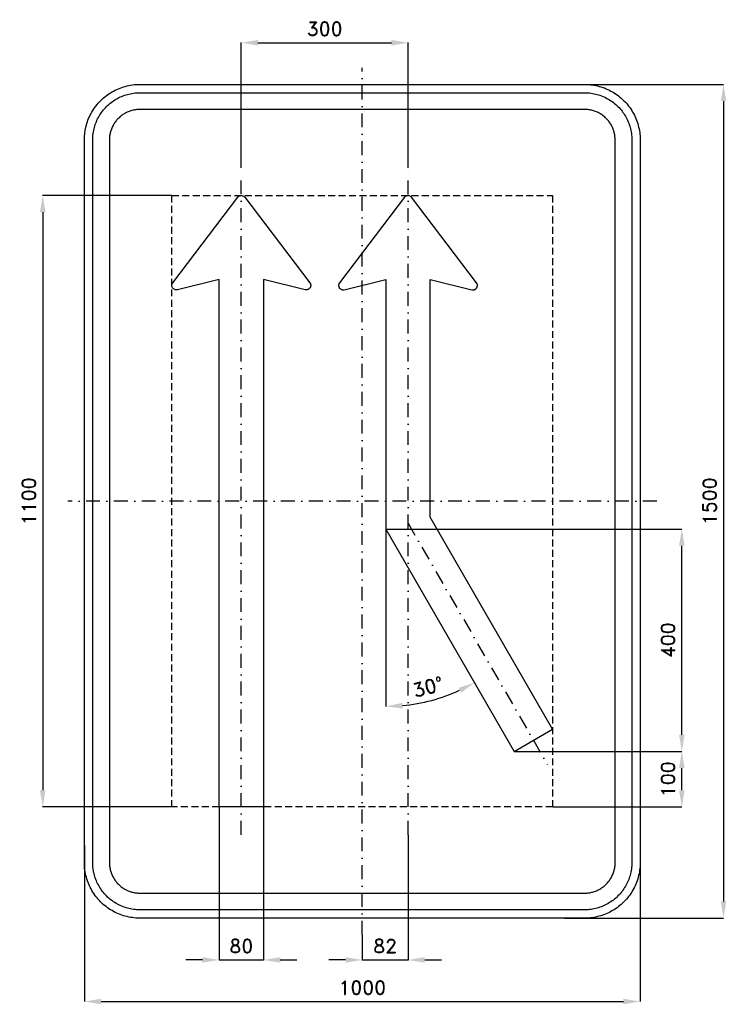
# Model space of a CAD drawing. Header units: millimetres. Extents: x -616 to 655, y -905 to 866.
import ezdxf

# ---------------------------------------------------------------- set-up
doc = ezdxf.new("R2010")
doc.units = ezdxf.units.MM
doc.header["$LTSCALE"] = 5
doc.linetypes.add('ČERCHOVANÁX2', pattern=[2, 1, -0.5, 0, -0.5])
doc.linetypes.add('ČÁRKOVANÁX2', pattern=[1.5, 1, -0.5])
doc.layers.add('Kóty', color=2, linetype='Continuous')
doc.layers.add('Značka', color=7, linetype='Continuous')
doc.styles.get("Standard").update_dxf_attribs({"font": 'romand.shx', "height": 25})
doc.dimstyles.get("Standard").update_dxf_attribs({"dimtxt": 25, "dimasz": 30, "dimexe": 0.18, "dimexo": 0.0625, "dimgap": 12.5, "dimtad": 1, "dimdec": 0, "dimzin": 0, "dimdsep": 46, "dimtxsty": 'Standard', "dimcen": 0.09, "dimadec": 0, "dimazin": 0, "dimtfac": 1, "dimtdec": 0, "dimtofl": 0, "dimtmove": 0, "dimatfit": 3, "dimfxl": 1, "dimtolj": 1, "dimtzin": 0, "dimarcsym": 0})

# ---------------------------------------------------------------- blocks, each defined once
blk = doc.blocks.new('*D0')
at = {"layer": 'Defpoints', "color": 0, "transparency": 16777216}
for p in [(500, -548.8), (-500, -619.3), (500, -900)]:
    blk.add_point(p, dxfattribs=at)
at = {"layer": 'Kóty', "color": 0, "lineweight": -2, "transparency": 16777216}
for p, q in [((500, -548.9), (500, -900.2)), ((-500, -619.4), (-500, -900.2)), ((-470, -900), (470, -900))]:
    blk.add_line(p, q, dxfattribs=at)
at = {"layer": 'Kóty', "color": 0, "transparency": 16777216}
for points in [[(-470, -895), (-470, -905), (-500, -900)], [(470, -895), (470, -905), (500, -900)]]:
    blk.add_solid(points, dxfattribs=at)
at = {"layer": 'Kóty', "color": 0, "transparency": 16777216, "insert": (0, -875), "char_height": 25, "attachment_point": 5}
blk.add_mtext('\\A1;1000', dxfattribs=at)
blk = doc.blocks.new('*D1')
at = {"layer": 'Defpoints', "color": 0, "transparency": 16777216}
for p in [(273.273, -450.003), (575, -450.003), (342.553, -550)]:
    blk.add_point(p, dxfattribs=at)
at = {"layer": 'Kóty', "color": 0, "lineweight": -2, "transparency": 16777216}
for p, q in [((273.3355, -450.003), (575.18, -450.003)), ((575, -520), (575, -480.003)), ((342.6155, -550), (575.18, -550))]:
    blk.add_line(p, q, dxfattribs=at)
at = {"layer": 'Kóty', "color": 0, "transparency": 16777216}
for points in [[(570, -480.003), (580, -480.003), (575, -450.003)], [(570, -520), (580, -520), (575, -550)]]:
    blk.add_solid(points, dxfattribs=at)
at = {"layer": 'Kóty', "color": 0, "transparency": 16777216, "insert": (550, -500.0015), "char_height": 25, "attachment_point": 5, "rotation": 90}
blk.add_mtext('\\A1;100', dxfattribs=at)
blk = doc.blocks.new('*D2')
at = {"layer": 'Defpoints', "color": 0, "transparency": 16777216}
for p in [(-342.553, 550.012), (-575, -549.988), (-342.553, -549.988)]:
    blk.add_point(p, dxfattribs=at)
at = {"layer": 'Kóty', "color": 0, "lineweight": -2, "transparency": 16777216}
for p, q in [((-342.6155, 550.012), (-575.18, 550.012)), ((-575, 520.012), (-575, -519.988)), ((-342.6155, -549.988), (-575.18, -549.988))]:
    blk.add_line(p, q, dxfattribs=at)
at = {"layer": 'Kóty', "color": 0, "transparency": 16777216}
for points in [[(-580, 520.012), (-570, 520.012), (-575, 550.012)], [(-580, -519.988), (-570, -519.988), (-575, -549.988)]]:
    blk.add_solid(points, dxfattribs=at)
at = {"layer": 'Kóty', "color": 0, "transparency": 16777216, "insert": (-600, 0.012), "char_height": 25, "attachment_point": 5, "rotation": 90}
blk.add_mtext('\\A1;1100', dxfattribs=at)
blk = doc.blocks.new('*D3')
at = {"layer": 'Defpoints', "color": 0, "transparency": 16777216}
for p in [(364, 750), (364, -750), (650, -750)]:
    blk.add_point(p, dxfattribs=at)
at = {"layer": 'Kóty', "color": 0, "lineweight": -2, "transparency": 16777216}
for p, q in [((364.1, 750), (650.2, 750)), ((650, 720), (650, -720)), ((364.1, -750), (650.2, -750))]:
    blk.add_line(p, q, dxfattribs=at)
at = {"layer": 'Kóty', "color": 0, "transparency": 16777216}
for points in [[(645, 720), (655, 720), (650, 750)], [(645, -720), (655, -720), (650, -750)]]:
    blk.add_solid(points, dxfattribs=at)
at = {"layer": 'Kóty', "color": 0, "transparency": 16777216, "insert": (625, 0), "char_height": 25, "attachment_point": 5, "rotation": 90}
blk.add_mtext('\\A1;1500', dxfattribs=at)
blk = doc.blocks.new('*D4')
at = {"layer": 'Defpoints', "color": 0, "transparency": 16777216}
for p in [(82.338, 825), (-217.655, 600), (82.338, 600)]:
    blk.add_point(p, dxfattribs=at)
at = {"layer": 'Kóty', "color": 0, "lineweight": -2, "transparency": 16777216}
for p, q in [((-217.655, 600.0625), (-217.655, 825.18)), ((-187.655, 825), (52.338, 825)), ((82.338, 600.0625), (82.338, 825.18))]:
    blk.add_line(p, q, dxfattribs=at)
at = {"layer": 'Kóty', "color": 0, "transparency": 16777216}
for points in [[(-187.655, 830), (-187.655, 820), (-217.655, 825)], [(52.338, 830), (52.338, 820), (82.338, 825)]]:
    blk.add_solid(points, dxfattribs=at)
at = {"layer": 'Kóty', "color": 0, "transparency": 16777216, "insert": (-67.6585, 850), "char_height": 25, "attachment_point": 5}
blk.add_mtext('\\A1;300', dxfattribs=at)
blk = doc.blocks.new('*D6')
at = {"layer": 'Defpoints', "color": 0, "transparency": 16777216}
for p in [(-257.654, -550), (-177.656, -550), (-177.656, -825.18)]:
    blk.add_point(p, dxfattribs=at)
at = {"layer": 'Kóty', "color": 0, "lineweight": -2, "transparency": 16777216}
for p, q in [((-257.654, -550.0625), (-257.654, -825.36)), ((-177.656, -550.0625), (-177.656, -825.36)), ((-287.654, -825.18), (-317.654, -825.18)), ((-147.656, -825.18), (-117.656, -825.18))]:
    blk.add_line(p, q, dxfattribs=at)
at = {"layer": 'Kóty', "color": 0, "transparency": 16777216}
for points in [[(-287.654, -820.18), (-287.654, -830.18), (-257.654, -825.18)], [(-147.656, -820.18), (-147.656, -830.18), (-177.656, -825.18)]]:
    blk.add_solid(points, dxfattribs=at)
at = {"layer": 'Kóty', "color": 0, "transparency": 16777216, "insert": (-217.655, -800.18), "char_height": 25, "attachment_point": 5}
blk.add_mtext('\\A1;80', dxfattribs=at)
blk = doc.blocks.new('*D7')
at = {"layer": 'Defpoints', "color": 0, "transparency": 16777216}
for p in [(82.338, -600), (0, -780), (82.338, -825.18)]:
    blk.add_point(p, dxfattribs=at)
at = {"layer": 'Kóty', "color": 0, "lineweight": -2, "transparency": 16777216}
for p, q in [((82.338, -600.0625), (82.338, -825.36)), ((0, -780.0625), (0, -825.36)), ((-30, -825.18), (-60, -825.18)), ((112.338, -825.18), (142.338, -825.18))]:
    blk.add_line(p, q, dxfattribs=at)
at = {"layer": 'Kóty', "color": 0, "transparency": 16777216}
for points in [[(-30, -820.18), (-30, -830.18), (0, -825.18)], [(112.338, -820.18), (112.338, -830.18), (82.338, -825.18)]]:
    blk.add_solid(points, dxfattribs=at)
at = {"layer": 'Kóty', "color": 0, "transparency": 16777216, "insert": (41.169, -800.18), "char_height": 25, "attachment_point": 5}
blk.add_mtext('\\A1;82', dxfattribs=at)
blk = doc.blocks.new('*D8')
at = {"layer": 'Defpoints', "color": 0, "transparency": 16777216}
for p in [(42.339, -50.013), (575, -50.013), (273.3355, -450.003)]:
    blk.add_point(p, dxfattribs=at)
at = {"layer": 'Kóty', "color": 0, "lineweight": -2, "transparency": 16777216}
for p, q in [((42.4015, -50.013), (575.18, -50.013)), ((575, -420.003), (575, -80.013)), ((273.398, -450.003), (575.18, -450.003))]:
    blk.add_line(p, q, dxfattribs=at)
at = {"layer": 'Kóty', "color": 0, "transparency": 16777216}
for points in [[(570, -80.013), (580, -80.013), (575, -50.013)], [(570, -420.003), (580, -420.003), (575, -450.003)]]:
    blk.add_solid(points, dxfattribs=at)
at = {"layer": 'Kóty', "color": 0, "transparency": 16777216, "insert": (550, -250.008), "char_height": 25, "attachment_point": 5, "rotation": 90}
blk.add_mtext('\\A1;400', dxfattribs=at)
blk = doc.blocks.new('*D9')
at = {"layer": 'Defpoints', "color": 0, "transparency": 16777216}
for p in [(42.3, 375.2), (42.3, -50), (42.3, -50), (97.8, -364.3), (273.3, -450)]:
    blk.add_point(p, dxfattribs=at)
at = {"layer": 'Kóty', "color": 0, "lineweight": -2, "transparency": 16777216}
blk.add_line((42.3, -50.1), (42.3, -369.3), dxfattribs=at)
blk.add_arc((42.3, -50), 319.1, 275.3886, 294.6114, dxfattribs=at)
at = {"layer": 'Kóty', "color": 0, "transparency": 16777216}
for points in [[(172.9, -335.7), (177.5, -344.6), (201.9, -326.4)], [(72.5, -372.7), (72.1, -362.7), (42.3, -369.1)]]:
    blk.add_solid(points, dxfattribs=at)
at = {"layer": 'Kóty', "color": 0, "transparency": 16777216, "insert": (118.5, -334.1), "char_height": 25, "attachment_point": 5, "rotation": 15}
blk.add_mtext('\\A1;30°', dxfattribs=at)

msp = doc.modelspace()

# ---------------------------------------------------------------- linework, layer by layer
at = {"layer": 'Kóty'}
for points in [[(-257.654, -825.18), (-177.66002, -825.17933)], [(0, -825.15519), (82.34202, -825.17933)]]:
    msp.add_lwpolyline(points, dxfattribs=at)
at = {"layer": 'Značka', "color": 6, "linetype": 'ČERCHOVANÁX2', "ltscale": 5}
msp.add_line((82.338, -39.29611), (332.91301, -473.30476), dxfattribs=at)
for points in [[(0, -780), (0, 780)], [(-217.655, -600), (-217.655, 600)], [(82.338, -600), (82.338, 600)], [(530, 0), (-530, 0)]]:
    msp.add_lwpolyline(points, dxfattribs=at)
at = {"layer": 'Značka', "color": 5}
for points in [[(-400, -750), (-400.393, -749.99883), (-400.785, -749.99692, -0.0321801), (-413.6978, -749.09245, -0.0354432), (-426.3873, -746.45574, -0.0362667), (-438.6591, -742.3068, -0.0344205), (-450.2266, -736.4713, -0.0337216), (-461.0042, -729.2849, -0.0340847), (-470.7107, -720.7107, -0.0342086), (-479.2931, -711.0064, -0.0342292), (-486.4713, -700.2266, -0.0340441), (-492.2651, -688.6512, -0.0334121), (-496.45574, -676.3873, -0.0341269), (-499.13547, -663.6918, -0.0367447), (-499.99692, -650.785), (-499.99892, -650.393), (-500, -650), (-500, 650), (-499.99883, 650.39), (-499.99692, 650.79, -0.0321796), (-499.09245, 663.7, -0.0354411), (-496.45574, 676.39, -0.0362697), (-492.3068, 688.66, -0.0344172), (-486.4713, 700.23, -0.033719), (-479.2849, 711, -0.0340776), (-470.7107, 720.71, -0.0342077), (-461.0064, 729.29, -0.0342268), (-450.2266, 736.47, -0.0340514), (-438.6512, 742.27, -0.0334162), (-426.3873, 746.46, -0.0341286), (-413.6918, 749.14, -0.0367456), (-400.785, 750), (-400.393, 750), (-400, 750), (400, 750), (400.393, 750), (400.785, 750, -0.0321794), (413.698, 749.09, -0.0354509), (426.387, 746.46, -0.0362816), (438.659, 742.31, -0.0344246), (450.227, 736.47, -0.0337312), (461.004, 729.28, -0.034081), (470.711, 720.71, -0.0342138), (479.293, 711.01, -0.0342285), (486.471, 700.23, -0.0340344), (492.265, 688.65, -0.0334114), (496.46, 676.39, -0.0341223), (499.14, 663.69, -0.0367412), (500, 650.79), (500, 650.39), (500, 650), (500, -650), (500, -650.393), (500, -650.785, -0.0321792), (499.09, -663.6978, -0.0354418), (496.46, -676.3873, -0.0362638), (492.307, -688.6591, -0.0344153), (486.471, -700.2266, -0.0337192), (479.285, -711.0042, -0.034086), (470.711, -720.7107, -0.0342054), (461.006, -729.2931, -0.0342295), (450.227, -736.4713, -0.0340459), (438.651, -742.2651, -0.0334135), (426.387, -746.45574, -0.034127), (413.692, -749.13547, -0.036745), (400.785, -749.99692), (400.393, -749.99892), (400, -750), (-400, -750)], [(-400, -735), (-400.334, -734.999), (-400.668, -734.9974, -0.0321799), (-411.6431, -734.2286, -0.0354431), (-422.4292, -731.9874, -0.036267), (-432.8602, -728.4608, -0.0344205), (-442.6926, -723.5006, -0.0337214), (-451.8536, -717.3922, -0.0340847), (-460.1041, -710.1041, -0.0342085), (-467.3991, -701.8554, -0.0342292), (-473.5006, -692.6926, -0.0340447), (-478.4254, -682.8535, -0.0334123), (-481.9874, -672.4292, -0.0341271), (-484.2652, -661.638, -0.0367448), (-484.9974, -650.668), (-484.9991, -650.334), (-485, -650), (-485, 650), (-484.999, 650.33), (-484.9974, 650.67, -0.0321808), (-484.2286, 661.64, -0.0354437), (-481.9874, 672.43, -0.0362674), (-478.4608, 682.86, -0.034419), (-473.5006, 692.69, -0.0337112), (-467.3922, 701.85, -0.0340785), (-460.1041, 710.1, -0.034195), (-451.8554, 717.4, -0.0342194), (-442.6926, 723.5, -0.0340514), (-432.8535, 728.43, -0.0334085), (-422.4292, 731.99, -0.0341207), (-411.638, 734.27, -0.0367451), (-400.668, 735), (-400.334, 735), (-400, 735), (400, 735), (400.334, 735), (400.668, 735, -0.0321738), (411.643, 734.23, -0.0354396), (422.429, 731.99, -0.0362613), (432.86, 728.46, -0.0344296), (442.693, 723.5, -0.0337309), (451.854, 717.39, -0.0340802), (460.104, 710.1, -0.0342125), (467.399, 701.86, -0.03423), (473.501, 692.69, -0.0340367), (478.425, 682.85, -0.0334178), (481.987, 672.43, -0.0341274), (484.265, 661.64, -0.0367509), (484.997, 650.67), (484.999, 650.33), (485, 650), (485, -650), (484.999, -650.334), (484.997, -650.668, -0.0321847), (484.229, -661.6431, -0.0354498), (481.987, -672.4292, -0.0362714), (478.461, -682.8602, -0.0344187), (473.501, -692.6926, -0.0337149), (467.392, -701.8536, -0.0340831), (460.104, -710.1041, -0.0342094), (451.855, -717.3991, -0.0342308), (442.693, -723.5006, -0.0340424), (432.854, -728.4254, -0.0334111), (422.429, -731.9874, -0.0341271), (411.638, -734.2652, -0.0367448), (400.668, -734.9974), (400.334, -734.9991), (400, -735), (-400, -735)], [(-400, -705), (400, -705), (400.216, -704.9994), (400.432, -704.9983, 0.0321799), (407.534, -704.5008, 0.0354424), (414.513, -703.0507, 0.0362647), (421.263, -700.7687, 0.0344223), (427.625, -697.5592, 0.033717), (433.552, -693.6067, 0.034088), (438.891, -688.8909, 0.0342122), (443.611, -683.5535, 0.0342287), (447.559, -677.6246, 0.0340415), (450.746, -671.2582, 0.0334124), (453.051, -664.513, 0.0341249), (454.525, -657.5305, 0.0367432), (454.998, -650.432), (454.999, -650.216), (455, -650), (455, 650), (454.999, 650.22), (454.998, 650.43, 0.0321867), (454.501, 657.53, 0.0354421), (453.051, 664.51, 0.0362779), (450.769, 671.26, 0.0344207), (447.559, 677.62, 0.0337176), (443.607, 683.55, 0.0340785), (438.891, 688.89, 0.0341988), (433.554, 693.61, 0.0342361), (427.625, 697.56, 0.0340303), (421.258, 700.75, 0.033395), (414.513, 703.05, 0.0341092), (407.53, 704.52, 0.0367438), (400.432, 705), (400.216, 705), (400, 705), (-400, 705), (-400.216, 705), (-400.432, 705, 0.0321706), (-407.5338, 704.5, 0.0354292), (-414.513, 703.05, 0.036266), (-421.2625, 700.77, 0.0344312), (-427.6246, 697.56, 0.0337345), (-433.5523, 693.61, 0.034079), (-438.8909, 688.89, 0.0342245), (-443.6112, 683.55, 0.0342352), (-447.5592, 677.62, 0.0340405), (-450.7458, 671.26, 0.0334087), (-453.0507, 664.51, 0.034125), (-454.5245, 657.53, 0.0367448), (-454.9983, 650.43), (-454.9994, 650.22), (-455, 650), (-455, -650), (-454.9994, -650.216), (-454.9983, -650.432, 0.0321797), (-454.5008, -657.5338, 0.0354429), (-453.0507, -664.513, 0.0362669), (-450.7687, -671.2625, 0.0344214), (-447.5592, -677.6246, 0.0337215), (-443.6067, -683.5523, 0.0340845), (-438.8909, -688.8909, 0.0342083), (-433.5535, -693.6112, 0.0342301), (-427.6246, -697.5592, 0.0340439), (-421.2582, -700.7458, 0.0334124), (-414.513, -703.0507, 0.0341275), (-407.5305, -704.5245, 0.0367453), (-400.432, -704.9983), (-400.216, -704.9994), (-400, -705)], [(-177.656, 399.2), (-177.656, -550), (-257.654, -550), (-257.654, 375.2), (-257.67, 375.2), (-257.67, 399.2), (-332.632, 380.66), (-332.725, 380.63), (-332.818, 380.61), (-333.044, 380.57), (-333.271, 380.53), (-334.313, 380.42), (-335.359, 380.46), (-336.392, 380.63), (-337.39, 380.94), (-338.345, 381.37), (-339.23, 381.93), (-340.04, 382.59), (-340.75, 383.36), (-341.361, 384.21), (-341.848, 385.14), (-342.218, 386.12), (-342.233, 386.17), (-342.248, 386.22), (-342.303, 386.43), (-342.351, 386.63), (-342.404, 386.89), (-342.449, 387.14), (-342.488, 387.4), (-342.519, 387.66), (-342.541, 387.92), (-342.553, 388.18), (-342.557, 388.45, -0.00975936), (-342.551, 388.71, -0.00895462), (-342.536, 388.97), (-342.512, 389.23), (-342.483, 389.49), (-342.445, 389.75), (-342.398, 390.01), (-342.342, 390.26), (-342.278, 390.52), (-342.205, 390.77), (-342.123, 391.02), (-342.033, 391.26), (-341.938, 391.51), (-341.834, 391.75), (-341.746, 391.94), (-341.651, 392.13), (-341.627, 392.18), (-341.602, 392.22), (-341.043, 393.1), (-340.982, 393.18), (-340.919, 393.27), (-224.035, 546.84), (-223.977, 546.92), (-223.918, 546.99), (-223.336, 547.65), (-222.68, 548.23), (-221.826, 548.84), (-220.895, 549.32), (-219.913, 549.68), (-218.89, 549.9), (-217.849, 550), (-216.803, 549.95), (-215.772, 549.77), (-214.774, 549.45), (-213.826, 549.01), (-212.943, 548.45), (-212.136, 547.78), (-211.434, 547.01), (-211.37, 546.92), (-211.305, 546.84), (-94.421, 393.27), (-94.365, 393.19), (-94.308, 393.11), (-94.176, 392.93), (-94.048, 392.73), (-93.541, 391.82), (-93.519, 391.78), (-93.497, 391.73), (-93.412, 391.54), (-93.334, 391.34), (-93.244, 391.09), (-93.162, 390.84), (-93.085, 390.59), (-93.016, 390.34), (-92.956, 390.09), (-92.907, 389.83), (-92.865, 389.58), (-92.833, 389.32), (-92.81, 389.06), (-92.796, 388.79), (-92.787, 388.53), (-92.787, 388.27, -0.00930321), (-92.795, 388.01, -0.00860737), (-92.814, 387.74), (-92.84, 387.48), (-92.876, 387.22), (-92.92, 386.96), (-92.974, 386.7), (-93.033, 386.45), (-93.1, 386.2), (-93.177, 385.95), (-93.262, 385.7), (-93.355, 385.46), (-93.457, 385.22), (-93.567, 384.98), (-93.685, 384.74), (-93.808, 384.51), (-93.939, 384.28), (-94.049, 384.11), (-94.164, 383.93), (-94.194, 383.89), (-94.224, 383.84), (-94.879, 383.03), (-95.632, 382.3), (-96.477, 381.68), (-97.393, 381.17), (-98.368, 380.8), (-99.383, 380.54), (-100.424, 380.43), (-101.472, 380.44), (-102.504, 380.61), (-102.607, 380.63), (-102.708, 380.66), (-177.656, 399.2)], [(42.339, -50.013), (273.273, -450.003), (342.553, -410.004), (122.337, -28.577), (122.337, 399.2), (197.284, 380.66), (197.385, 380.63), (197.487, 380.61), (197.538, 380.6), (197.589, 380.59), (197.794, 380.55), (198, 380.51), (198.259, 380.47), (198.52, 380.44), (198.782, 380.43), (199.044, 380.42), (199.306, 380.42), (199.568, 380.43), (199.83, 380.45), (200.091, 380.47), (200.351, 380.5), (200.61, 380.54), (200.867, 380.6), (201.121, 380.66), (201.373, 380.73), (201.624, 380.8), (201.872, 380.89), (202.118, 380.97), (202.361, 381.07), (202.6, 381.17), (202.835, 381.29), (203.066, 381.41), (203.292, 381.55), (203.515, 381.68), (203.734, 381.83), (203.948, 381.98), (204.157, 382.14), (204.361, 382.3), (204.559, 382.48), (204.75, 382.66), (204.935, 382.84), (205.114, 383.03), (205.287, 383.23), (205.455, 383.43), (205.616, 383.63), (205.769, 383.84), (205.915, 384.06), (206.053, 384.28), (206.183, 384.51), (206.307, 384.74), (206.425, 384.98), (206.535, 385.22), (206.637, 385.46), (206.731, 385.7), (206.816, 385.95), (206.891, 386.2), (206.959, 386.45), (207.018, 386.7), (207.071, 386.96), (207.116, 387.22), (207.152, 387.48, 0.00862691), (207.179, 387.74, 0.00860737), (207.197, 388.01, 0.0097676), (207.206, 388.27, 0.00906133), (207.205, 388.53), (207.197, 388.79), (207.182, 389.06), (207.159, 389.32), (207.127, 389.58), (207.086, 389.83), (207.036, 390.09), (206.976, 390.34), (206.907, 390.59), (206.83, 390.84), (206.747, 391.09), (206.658, 391.34), (206.56, 391.58), (206.452, 391.82), (206.336, 392.06), (206.213, 392.29), (206.109, 392.47), (206, 392.65), (205.972, 392.69), (205.944, 392.73), (205.817, 392.93), (205.685, 393.11), (205.628, 393.19), (205.571, 393.27), (88.688, 546.84), (88.623, 546.92), (88.558, 547.01), (87.857, 547.78), (87.05, 548.45), (86.167, 549.01), (85.218, 549.45), (84.221, 549.77), (83.189, 549.95), (82.144, 550), (81.101, 549.9), (80.079, 549.68), (79.096, 549.32), (78.166, 548.84), (77.311, 548.23), (76.656, 547.65), (76.073, 546.99), (76.015, 546.92), (75.956, 546.84), (-40.927, 393.27), (-40.99, 393.18), (-41.052, 393.1), (-41.083, 393.06), (-41.113, 393.02), (-41.233, 392.85), (-41.347, 392.67), (-41.483, 392.45), (-41.61, 392.22), (-41.73, 391.99), (-41.841, 391.75), (-41.944, 391.51), (-42.04, 391.26), (-42.13, 391.02), (-42.212, 390.77), (-42.286, 390.52), (-42.35, 390.26), (-42.406, 390.01), (-42.453, 389.75), (-42.491, 389.49), (-42.521, 389.23), (-42.544, 388.97, 0.00930336), (-42.559, 388.71, 0.00952721), (-42.565, 388.45), (-42.561, 388.18), (-42.549, 387.92), (-42.527, 387.66), (-42.497, 387.4), (-42.458, 387.14), (-42.413, 386.89), (-42.359, 386.63), (-42.297, 386.38), (-42.226, 386.12), (-42.147, 385.87), (-42.058, 385.63), (-41.962, 385.38), (-41.857, 385.14), (-41.747, 384.91), (-41.629, 384.67), (-41.529, 384.49), (-41.424, 384.3), (-41.396, 384.26), (-41.369, 384.21), (-40.758, 383.36), (-40.048, 382.59), (-39.238, 381.93), (-38.353, 381.37), (-37.398, 380.94), (-36.399, 380.63), (-35.366, 380.46), (-34.32, 380.42), (-33.278, 380.53), (-33.051, 380.57), (-32.825, 380.61), (-32.732, 380.63), (-32.639, 380.66), (42.323, 399.2), (42.323, 375.2), (42.339, 375.2), (42.339, -50.013)]]:
    msp.add_lwpolyline(points, format="xyb", dxfattribs=at)
at = {"layer": 'Značka', "color": 6, "linetype": 'ČÁRKOVANÁX2', "ltscale": 2.5}
msp.add_lwpolyline([(-342.553, -550), (-342.553, 550), (342.553, 550), (342.553, -550), (-342.553, -550)], dxfattribs=at)

# ---------------------------------------------------------------- dimensions: what is measured, and where the dimension line sits
at = {"layer": 'Kóty'}
for base, p1, p2, picture, middle in [((82.338, 825), (-217.655, 600), (82.338, 600), '*D4', (-67.6585, 850)), ((500, -900), (-500, -619.31831), (500, -548.81853), '*D0', (0, -875)), ((-177.656, -825.18), (-257.654, -550), (-177.656, -550), '*D6', (-217.655, -800.18)), ((82.338, -825.18), (0, -780), (82.338, -600), '*D7', (41.169, -800.18))]:
    dim = msp.add_linear_dim(base=base, p1=p1, p2=p2, dimstyle='Standard', dxfattribs=at)
    dim.commit()
    dim.dimension.update_dxf_attribs({"geometry": picture, "text_midpoint": middle})
for base, p1, p2, picture, middle in [((650, -750), (364.0417, 750), (364.0417, -750), '*D3', (625, 0)), ((-575, -549.988), (-342.553, 550.012), (-342.553, -549.988), '*D2', (-600, 0.012)), ((575, -50.013), (273.3355, -450.003), (42.339, -50.013), '*D8', (550, -250.008)), ((575, -450.003), (342.553, -550), (273.273, -450.003), '*D1', (550, -500.0015))]:
    dim = msp.add_linear_dim(base=base, p1=p1, p2=p2, angle=90, dimstyle='Standard', dxfattribs=at)
    dim.commit()
    dim.dimension.update_dxf_attribs({"geometry": picture, "text_midpoint": middle})
dim = msp.add_angular_dim_2l(base=(97.75069, -364.26871), line1=((42.339, -50.013), (273.273, -450.003)), line2=((42.339, 375.2), (42.339, -50.013)), dimstyle='Standard', dxfattribs=at)
dim.commit()
dim.dimension.update_dxf_attribs({"geometry": '*D9', "text_midpoint": (118.45852, -334.09528)})

doc.saveas('drawing.dxf')
